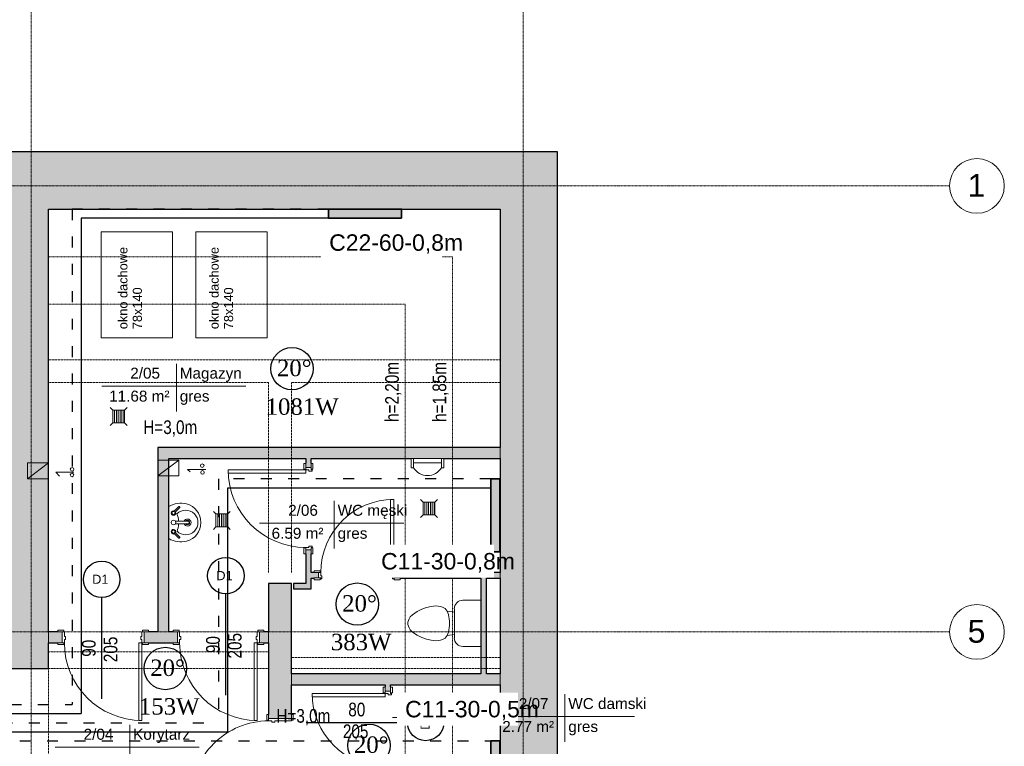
# Model space of a CAD drawing. Header units: inches. Extents: x -112469 to 885939, y -131046 to 286269.
# Tile 102 of 138: x 141208 to 152002, y -106747 to -98788. Entities that reach past the tile are written whole.
import ezdxf

# ---------------------------------------------------------------- set-up
doc = ezdxf.new("R2010")
doc.units = ezdxf.units.IN
doc.header["$MEASUREMENT"] = 0
for name, pattern in [('ACAD_ISO03W100', [30, 12, -18]), ('Aligning Line 1_8_', [0.635, 0.3175, -0.3175]), ('Linia siatki', [0.9925, 0.47, -0.2175, 0.0875, -0.2175]), ('Ukryty', [0.714375, 0.47625, -0.238125])]:
    doc.linetypes.add(name, pattern=pattern)
for name, color, linetype, lineweight in [('_IS_CO grzejniki', 1, 'Continuous', 35), ('_IS_CO opis', 26, 'Continuous', 25), ('_IS_CO powrót', 5, 'ACAD_ISO03W100', 30), ('_IS_CO zasilenie', 1, 'Continuous', 30), ('A-AREA-IDEN', 251, 'Continuous', 9), ('A-DETL', 251, 'Continuous', 9), ('A-DETL-HDLN', 251, 'Ukryty', 9), ('A-DETL-MEDM', 251, 'Continuous', 25), ('A-DETL-THIN', 251, 'Continuous', 9), ('A-DOOR', 251, 'Continuous', 9), ('A-DOOR-FRAM', 251, 'Continuous', 18), ('A-WALL', 251, 'Continuous', 9), ('A-WALL-PATT', 254, 'Continuous', 25), ('G-ANNO-TEXT', 251, 'Continuous', 9), ('I-WALL', 251, 'Continuous', 9), ('P-SANR-FIXT', 251, 'Continuous', 9), ('S-GRID', 251, 'Continuous', 9), ('S-GRID-IDEN', 251, 'Continuous', 9)]:
    doc.layers.add(name, color=color, linetype=linetype, lineweight=lineweight)
doc.styles.add('Arial', font='arial.ttf', dxfattribs={"height": 25})
doc.styles.add('Arial_1', font='arial.ttf', dxfattribs={"height": 12})
doc.styles.add('Arial_3', font='arial.ttf', dxfattribs={"height": 15})
doc.styles.add('Arial_4', font='arial.ttf', dxfattribs={"width": 0.8, "height": 18})
doc.styles.add('krzysiek', font='times.ttf')

# ---------------------------------------------------------------- blocks, each defined once
blk = doc.blocks.new('Etyk_pom_1_mala - Etyk_pom_1_mala-219433-6_Poziom posadzka II pietra')
at = {"layer": 'A-AREA-IDEN'}
for p, q in [((-0.096, 0.144), (-0.096, -0.378)), ((-0.915, -0.101), (0.666, -0.101))]:
    blk.add_line(p, q, dxfattribs=at)
blk = doc.blocks.new('Siatka - M_Symbol siatki - okrąg-11506-6_Poziom posadzka II pietra')
at = {"layer": 'S-GRID-IDEN'}
blk.add_circle((0, 0), 0.3, dxfattribs=at)
blk = doc.blocks.new('Drzwi-wewnętrzne-jednoskrzydłowe-dwupanelowe-drewniane - 800 x 2100mm-716961-6_Poziom posadzka II pietra')
at = {"layer": 'A-DOOR', "lineweight": 18}
for p, q in [((40, 82.7), (36.5, 82.7)), ((36.5, 82.7), (36.5, 2.7)), ((40, 2.7), (40, 82.7)), ((36.5, 2.7), (40, 2.7))]:
    blk.add_line(p, q, dxfattribs=at)
at = {"layer": 'A-DOOR'}
for p, q in [((-40.6, 4.7), (-47.1, 4.7)), ((-47.1, 4.7), (-47.1, 2.7)), ((-47.1, 2.7), (-40.6, 2.7)), ((-40.6, 2.7), (-40.6, 4.7)), ((47.1, 4.7), (40.6, 4.7)), ((40.6, 4.7), (40.6, 2.7)), ((40.6, 2.7), (47.1, 2.7)), ((47.1, 2.7), (47.1, 4.7)), ((-40.6, -3.3), (-47.1, -3.3)), ((-47.1, -3.3), (-47.1, -5.3)), ((-47.1, -5.3), (-40.6, -5.3)), ((-40.6, -5.3), (-40.6, -3.3)), ((47.1, -3.3), (40.6, -3.3)), ((40.6, -3.3), (40.6, -5.3)), ((40.6, -5.3), (47.1, -5.3)), ((47.1, -5.3), (47.1, -3.3))]:
    blk.add_line(p, q, dxfattribs=at)
blk.add_arc((40, 2.7), 80, 90, 180, dxfattribs=at)
at = {"layer": 'A-DOOR-FRAM'}
for p, q in [((-40, 2.7), (-42.5, 2.7)), ((-42.5, 2.7), (-42.5, -3.3)), ((-40, -0.8), (-40, 2.7)), ((40, 2.7), (40, -0.8)), ((42.5, 2.7), (40, 2.7)), ((42.5, -3.3), (42.5, 2.7)), ((-42.5, -3.3), (-40, -3.3)), ((-38.7, -0.8), (-40, -0.8)), ((-40, -3.3), (-40, -4.3)), ((-40, -4.3), (-38.7, -4.3)), ((-38.7, -4.3), (-38.7, -0.8)), ((40, -0.8), (38.7, -0.8)), ((38.7, -0.8), (38.7, -4.3)), ((38.7, -4.3), (40, -4.3)), ((40, -4.3), (40, -3.3)), ((40, -3.3), (42.5, -3.3))]:
    blk.add_line(p, q, dxfattribs=at)
blk = doc.blocks.new('Pisuar - ścienny - 3D - Pisuar - ścienny - 3D-716118-6_Poziom posadzka II pietra')
at = {"layer": 'P-SANR-FIXT'}
for p, q in [((-26.1, 16.2), (-28.7, 16.2)), ((-28.7, 16.2), (-28.7, 6)), ((-26.1, 16.2), (-26.1, 6)), ((6.9, 16.2), (4.3, 16.2)), ((4.3, 16.2), (4.3, 6)), ((6.9, 6), (6.9, 16.2)), ((-28.7, 6), (6.9, 6)), ((4.3, 10.7), (-26.1, 10.7)), ((-26.1, 10.7), (-26.1, 6)), ((4.3, 6), (4.3, 10.7))]:
    blk.add_line(p, q, dxfattribs=at)
blk.add_arc((-10.9, 7), 17.8, 31.0027, 148.9973, dxfattribs=at)
blk = doc.blocks.new('Drzwi-wewnętrzne-jednoskrzydłowe-dwupanelowe-drewniane - 900 x 2100mm-721553-6_Poziom posadzka II pietra')
at = {"layer": 'A-DOOR', "lineweight": 18}
for p, q in [((42.5, 87.7), (39, 87.7)), ((39, 87.7), (39, 2.7)), ((42.5, 2.7), (42.5, 87.7)), ((39, 2.7), (42.5, 2.7))]:
    blk.add_line(p, q, dxfattribs=at)
at = {"layer": 'A-DOOR'}
for p, q in [((-43.1, 4.7), (-49.6, 4.7)), ((-49.6, 4.7), (-49.6, 2.7)), ((-49.6, 2.7), (-43.1, 2.7)), ((-43.1, 2.7), (-43.1, 4.7)), ((49.6, 4.7), (43.1, 4.7)), ((43.1, 4.7), (43.1, 2.7)), ((43.1, 2.7), (49.6, 2.7)), ((49.6, 2.7), (49.6, 4.7)), ((-43.1, -3.3), (-49.6, -3.3)), ((-49.6, -3.3), (-49.6, -5.3)), ((-49.6, -5.3), (-43.1, -5.3)), ((-43.1, -5.3), (-43.1, -3.3)), ((49.6, -3.3), (43.1, -3.3)), ((43.1, -3.3), (43.1, -5.3)), ((43.1, -5.3), (49.6, -5.3)), ((49.6, -5.3), (49.6, -3.3))]:
    blk.add_line(p, q, dxfattribs=at)
blk.add_arc((42.5, 2.7), 85, 90, 180, dxfattribs=at)
at = {"layer": 'A-DOOR-FRAM'}
for p, q in [((-42.5, 2.7), (-45, 2.7)), ((-45, 2.7), (-45, -3.3)), ((-42.5, -0.8), (-42.5, 2.7)), ((42.5, 2.7), (42.5, -0.8)), ((45, 2.7), (42.5, 2.7)), ((45, -3.3), (45, 2.7)), ((-45, -3.3), (-42.5, -3.3)), ((-41.2, -0.8), (-42.5, -0.8)), ((-42.5, -3.3), (-42.5, -4.3)), ((-42.5, -4.3), (-41.2, -4.3)), ((-41.2, -4.3), (-41.2, -0.8)), ((42.5, -0.8), (41.2, -0.8)), ((41.2, -0.8), (41.2, -4.3)), ((41.2, -4.3), (42.5, -4.3)), ((42.5, -4.3), (42.5, -3.3)), ((42.5, -3.3), (45, -3.3))]:
    blk.add_line(p, q, dxfattribs=at)
blk = doc.blocks.new('Muszla klozetowa domowa - 3D - Muszla klozetowa domowa - 3D-336748-6_Poziom posadzka II pietra')
at = {"layer": 'P-SANR-FIXT'}
for p, q in [((-25.3, 29.8), (-25.3, 49.5)), ((25.3, 49.5), (25.3, 29.8)), ((-13.2, 12.7), (-16.3, 10.2)), ((15.9, 20.4), (-15.9, 20.4)), ((-12.3, 20.4), (-13.2, 12.7)), ((-9.7, 14), (-13.2, 12.7)), ((-2.5, 15.2), (-9.7, 14)), ((2.5, 15.2), (-2.5, 15.2)), ((9.7, 14), (2.5, 15.2)), ((13.2, 12.7), (9.7, 14)), ((12.3, 20.4), (13.2, 12.7)), ((16.3, 10.2), (13.2, 12.7)), ((-18.8, 2.5), (-19.1, 0)), ((-19.1, 0), (-18.6, -5.1)), ((-18.4, 5.1), (-18.8, 2.5)), ((-17.7, 7.6), (-18.4, 5.1)), ((-16.3, 10.2), (-17.7, 7.6)), ((17.7, 7.6), (16.3, 10.2)), ((18.4, 5.1), (17.7, 7.6)), ((18.8, 2.5), (18.4, 5.1)), ((18.6, -5.1), (19.1, 0)), ((19.1, 0), (18.8, 2.5)), ((-18.6, -5.1), (-17.2, -10.2)), ((-17.2, -10.2), (-15.4, -15.2)), ((15.4, -15.2), (17.2, -10.2)), ((17.2, -10.2), (18.6, -5.1)), ((-15.4, -15.2), (-13, -20.3)), ((-13, -20.3), (-9.5, -25.4)), ((9.5, -25.4), (13, -20.3)), ((13, -20.3), (15.4, -15.2)), ((-9.5, -25.4), (-7, -27.9)), ((-7, -27.9), (-4.8, -29.2)), ((-4.8, -29.2), (-1.3, -30.5)), ((-1.3, -30.5), (1.3, -30.5)), ((1.3, -30.5), (4.8, -29.2)), ((4.8, -29.2), (7, -27.9)), ((7, -27.9), (9.5, -25.4))]:
    blk.add_line(p, q, dxfattribs=at)
for centre, start, end in [((-15.9, 29.8), 180, 270), ((15.9, 29.8), 270, 360)]:
    blk.add_arc(centre, 9.46, start, end, dxfattribs=at)
blk = doc.blocks.new('Lavabo mural - 05 - 440mm x 350mm-346807-6_Poziom posadzka II pietra')
at = {"layer": 'P-SANR-FIXT'}
for p, q in [((-17.2, -11), (-11.7, -5.6)), ((-16.1, -12.1), (-10.7, -6.7)), ((-1.5, -21.5), (-1.5, -7.1)), ((1.5, -21.5), (1.5, -7.1)), ((16.4, -12.1), (11, -6.7)), ((17.5, -11), (12, -5.6))]:
    blk.add_line(p, q, dxfattribs=at)
for centre, radius, start, end in [((5.3, -13.1), 26.4, 150.3649, 193.6351), ((-5.3, -13.1), 26.4, 346.3649, 29.6351), ((0, -18.4), 13.5, 135.4629, 45.0556), ((-10.1, -5.1), 2.5, 0, 180), ((-10.1, -5.1), 2.5, 180, 207.0533), ((-10.1, -5.1), 1.7, 360, 180), ((-10.1, -5.1), 1.7, 180, 198.0596), ((-10.1, -5.1), 1.7, 198.0596, 360), ((-10.1, -5.1), 2.5, 242.9467, 0), ((-0.2, 16), 26.7, 249.1986, 267.1093), ((0, -5.1), 2.5, 0, 180), ((0, -5.1), 2.5, 180, 0), ((-0.2, 16), 26.7, 273.5606, 291.3199), ((10.4, -5.1), 2.5, 360, 180), ((10.4, -5.1), 2.5, 180, 297.0533), ((10.4, -5.1), 1.7, 0, 180), ((10.4, -5.1), 1.7, 180, 0), ((10.4, -5.1), 2.5, 332.9467, 360), ((-0.6, -14.5), 20.4, 193.6351, 271.6558), ((0, -20.4), 3.86, 112.8828, 180), ((0, -20.4), 3.86, 180, 360), ((0, -20.4), 2.35, 129.6826, 180), ((0, -20.4), 2.35, 180, 360), ((0.6, -14.5), 20.4, 268.3442, 346.3649), ((0, -20.4), 3.86, 360, 67.1178), ((0, -20.4), 2.35, 360, 50.3185)]:
    blk.add_arc(centre, radius, start, end, dxfattribs=at)
for centre, major_axis, ratio, start_param, end_param in [((-16.6, -11.6), (-0.545, 0.545), 0.274309, 0, 3.141593), ((0, -21.5), (-1.5, 0), 0.428525, 0, 3.141593), ((17, -11.6), (0.545, 0.545), 0.274309, 3.141593, 6.283185)]:
    blk.add_ellipse(centre, major_axis=major_axis, ratio=ratio, start_param=start_param, end_param=end_param, dxfattribs=at)
blk = doc.blocks.new('Drzwi-wewnętrzne-jednoskrzydłowe-dwupanelowe-drewniane - 900 x 2100mm-634629-6_Poziom posadzka II pietra')
at = {"layer": 'A-DOOR'}
for p, q in [((-49.6, 8.3), (-43.1, 8.3)), ((-49.6, 6.3), (-49.6, 8.3)), ((-43.1, 6.3), (-49.6, 6.3)), ((-43.1, 8.3), (-43.1, 6.3)), ((43.1, 8.3), (49.6, 8.3)), ((43.1, 6.3), (43.1, 8.3)), ((49.6, 6.3), (43.1, 6.3)), ((49.6, 8.3), (49.6, 6.3)), ((-49.6, -5.7), (-43.1, -5.7)), ((-49.6, -7.7), (-49.6, -5.7)), ((-43.1, -7.7), (-49.6, -7.7)), ((-43.1, -5.7), (-43.1, -7.7)), ((43.1, -5.7), (49.6, -5.7)), ((43.1, -7.7), (43.1, -5.7)), ((49.6, -7.7), (43.1, -7.7)), ((49.6, -5.7), (49.6, -7.7))]:
    blk.add_line(p, q, dxfattribs=at)
at = {"layer": 'A-DOOR', "lineweight": 18}
for p, q in [((39, -5.7), (42.5, -5.7)), ((39, -90.7), (39, -5.7)), ((42.5, -5.7), (42.5, -90.7)), ((42.5, -90.7), (39, -90.7))]:
    blk.add_line(p, q, dxfattribs=at)
at = {"layer": 'A-DOOR'}
blk.add_arc((42.5, -5.7), 85, 180, 270, dxfattribs=at)
at = {"layer": 'A-DOOR-FRAM'}
for p, q in [((-45, 6.3), (-42.5, 6.3)), ((-45, -5.7), (-45, 6.3)), ((-42.5, 6.3), (-42.5, 1.3)), ((-42.5, 1.3), (-41.2, 1.3)), ((-41.2, 1.3), (-41.2, -2.2)), ((41.2, 1.3), (42.5, 1.3)), ((41.2, -2.2), (41.2, 1.3)), ((42.5, 6.3), (45, 6.3)), ((42.5, 1.3), (42.5, 6.3)), ((45, 6.3), (45, -5.7)), ((-42.5, -5.7), (-45, -5.7)), ((-42.5, -2.2), (-42.5, -5.7)), ((-41.2, -2.2), (-42.5, -2.2)), ((42.5, -2.2), (41.2, -2.2)), ((42.5, -5.7), (42.5, -2.2)), ((45, -5.7), (42.5, -5.7))]:
    blk.add_line(p, q, dxfattribs=at)
blk = doc.blocks.new('Drzwi-wewnętrzne-jednoskrzydłowe-dwupanelowe-drewniane - 900 x 2100mm-621300-6_Poziom posadzka II pietra')
at = {"layer": 'A-DOOR'}
for p, q in [((-49.6, 14.8), (-43.1, 14.8)), ((-49.6, 12.8), (-49.6, 14.8)), ((-43.1, 12.8), (-49.6, 12.8)), ((-43.1, 14.8), (-43.1, 12.8)), ((43.1, 14.8), (49.6, 14.8)), ((43.1, 12.8), (43.1, 14.8)), ((49.6, 12.8), (43.1, 12.8)), ((49.6, 14.8), (49.6, 12.8)), ((-49.6, -12.2), (-43.1, -12.2)), ((-49.6, -14.2), (-49.6, -12.2)), ((-43.1, -14.2), (-49.6, -14.2)), ((-43.1, -12.2), (-43.1, -14.2)), ((43.1, -12.2), (49.6, -12.2)), ((43.1, -14.2), (43.1, -12.2)), ((49.6, -14.2), (43.1, -14.2)), ((49.6, -12.2), (49.6, -14.2))]:
    blk.add_line(p, q, dxfattribs=at)
at = {"layer": 'A-DOOR', "lineweight": 18}
for p, q in [((39, -12.2), (42.5, -12.2)), ((39, -97.2), (39, -12.2)), ((42.5, -12.2), (42.5, -97.2)), ((42.5, -97.2), (39, -97.2))]:
    blk.add_line(p, q, dxfattribs=at)
at = {"layer": 'A-DOOR'}
blk.add_arc((42.5, -12.2), 85, 180, 270, dxfattribs=at)
at = {"layer": 'A-DOOR-FRAM'}
for p, q in [((-45, 12.8), (-42.5, 12.8)), ((-45, -12.2), (-45, 12.8)), ((-42.5, 12.8), (-42.5, -5.2)), ((42.5, 12.8), (45, 12.8)), ((42.5, -5.2), (42.5, 12.8)), ((45, 12.8), (45, -12.2)), ((-42.5, -5.2), (-41.2, -5.2)), ((-42.5, -8.7), (-42.5, -12.2)), ((-41.2, -8.7), (-42.5, -8.7)), ((-41.2, -5.2), (-41.2, -8.7)), ((41.2, -5.2), (42.5, -5.2)), ((41.2, -8.7), (41.2, -5.2)), ((42.5, -8.7), (41.2, -8.7)), ((42.5, -12.2), (42.5, -8.7)), ((-42.5, -12.2), (-45, -12.2)), ((45, -12.2), (42.5, -12.2))]:
    blk.add_line(p, q, dxfattribs=at)
blk = doc.blocks.new('2 PIĘTRO')
at = {"layer": 'A-WALL-PATT', "lineweight": 9}
h = blk.add_hatch(color=251, dxfattribs=at)
h.paths.add_polyline_path([(203553.54, -4975.71), (203733.54, -4975.71), (203733.54, -4345.71), (202753.54, -4345.71), (202753.54, -4975.71)])
h.paths.add_polyline_path([(199733.07, -4975.71), (200378.94, -4975.71), (200378.94, -4345.71), (198733.54, -4345.71), (198733.54, -4975.71)])
for points in [[(208903.54, -4975.71), (208903.54, -4345.71), (203733.54, -4345.71), (203733.54, -4975.71), (204721.69, -4975.71)], [(209533.54, -19445.71), (209533.54, -4345.71), (208903.54, -4345.71), (208903.54, -19445.71)], [(205153.54, -9605.71), (205273.54, -9605.71), (205273.54, -7585.71), (205153.54, -7585.71), (205153.54, -9567.62)], [(208261.2, -7705.71), (208903.54, -7705.71), (208903.54, -7585.71), (205273.54, -7585.71), (205273.54, -7705.71), (208047.43, -7705.71)], [(208753.54, -10065.71), (208753.54, -9015.71), (208693.54, -9015.71), (208693.54, -10065.71)], [(206638.54, -9135.71), (206833.54, -9135.71), (206833.54, -9075.71), (206638.54, -9075.71)], [(207703.54, -10185.71), (208903.54, -10185.71), (208903.54, -10065.71), (206616.84, -10065.71), (206616.84, -10185.71), (207643.54, -10185.71)]]:
    blk.add_hatch(color=251, dxfattribs=at).paths.add_polyline_path(points)
h = blk.add_hatch(color=251, dxfattribs=at)
h.paths.add_polyline_path([(203753.54, -19445.71), (203953.54, -19445.71), (203953.54, -12155.71), (203553.54, -12155.71), (203553.54, -19445.71)])
h.paths.add_polyline_path([(203553.54, -9885.71), (203953.54, -9885.71), (203953.54, -4975.71), (203553.54, -4975.71), (203553.54, -9567.62)])
h = blk.add_hatch(color=251, dxfattribs=at)
h.paths.add_polyline_path([(206833.54, -9075.71), (206833.54, -8705.71), (206773.54, -8705.71), (206773.54, -9075.71)])
h.paths.add_polyline_path([(206808.54, -7805.71), (206833.54, -7805.71), (206833.54, -7705.71), (206773.54, -7705.71), (206773.54, -7805.71)])
h = blk.add_hatch(color=251, dxfattribs=at)
h.paths.add_polyline_path([(208903.54, -9015.71), (208903.54, -8955.71), (207763.54, -8955.71), (207763.54, -9015.71), (208753.54, -9015.71)])
h.paths.add_polyline_path([(206833.54, -9015.71), (206913.54, -9015.71), (206913.54, -8955.71), (206833.54, -8955.71)])
h = blk.add_hatch(color=251, dxfattribs=at)
h.paths.add_polyline_path([(206366.84, -12155.71), (206616.84, -12155.71), (206616.84, -11455.71), (206366.84, -11455.71), (206366.84, -11755.71)])
h.paths.add_polyline_path([(206436.76, -10555.71), (206616.84, -10555.71), (206616.84, -9075.71), (206366.84, -9075.71), (206366.84, -10555.71), (206401.84, -10555.71)])
h = blk.add_hatch(color=251, dxfattribs=at)
h.paths.add_polyline_path([(206366.84, -9725.71), (206366.84, -9605.71), (206266.84, -9605.71), (206266.84, -9725.71), (206313.19, -9725.71)])
h.paths.add_polyline_path([(203953.54, -9725.71), (204103.54, -9725.71), (204103.54, -9605.71), (203953.54, -9605.71), (203953.54, -9655.78)])
h.paths.add_polyline_path([(205049.89, -9725.71), (205366.84, -9725.71), (205366.84, -9605.71), (205003.54, -9605.71), (205003.54, -9725.71)])
h = blk.add_hatch(color=251, dxfattribs=at)
h.paths.add_polyline_path([(203953.54, -10005.71), (203953.54, -9885.71), (201208.54, -9885.71), (201208.54, -10005.71), (203058.81, -10005.71)])
h.paths.add_polyline_path([(200262.19, -10005.71), (200308.54, -10005.71), (200308.54, -9885.71), (200133.54, -9885.71), (200133.54, -10005.71)])
h = blk.add_hatch(color=251, dxfattribs=at)
h.paths.add_polyline_path([(207643.54, -11755.71), (207703.54, -11755.71), (207703.54, -11105.71), (207643.54, -11105.71), (207643.54, -11152.06)])
h.paths.add_polyline_path([(207703.54, -10255.71), (207703.54, -10185.71), (207643.54, -10185.71), (207643.54, -10255.71), (207678.54, -10255.71)])
at = {"layer": 'A-AREA-IDEN', "color": 251}
blk.add_line((207724.96, -10544.9), (208795.74, -10544.9), dxfattribs=at)
at = {"layer": 'A-DETL', "color": 251, "linetype": 'Aligning Line 1_8_'}
for p, q in [((208383.54, -5495.71), (203953.54, -5495.71)), ((208383.54, -5495.71), (208383.54, -18925.71)), ((207863.54, -6015.71), (203953.54, -6015.71)), ((207863.54, -6015.71), (207863.54, -18405.71))]:
    blk.add_line(p, q, dxfattribs=at)
at = {"layer": 'A-DETL', "color": 251, "lineweight": 18}
for p, q in [((203953.54, -7755.71), (203723.54, -7927.8)), ((203723.54, -7755.71), (203723.54, -7927.8)), ((203953.54, -7755.71), (203723.54, -7755.71)), ((203953.54, -7927.8), (203953.54, -7755.71)), ((205383.54, -7725.71), (205153.54, -7897.8)), ((205153.54, -7725.71), (205153.54, -7897.8)), ((205383.54, -7725.71), (205153.54, -7725.71)), ((205383.54, -7897.8), (205383.54, -7725.71)), ((204033.54, -7856.1), (204075.97, -7898.52)), ((204033.54, -7856.1), (204233.54, -7856.1)), ((205477.23, -7826.1), (205505.52, -7854.38)), ((205677.23, -7826.1), (205477.23, -7826.1)), ((205477.23, -7826.1), (205677.23, -7826.1)), ((203953.54, -7927.8), (203723.54, -7927.8)), ((205383.54, -7897.8), (205153.54, -7897.8))]:
    blk.add_line(p, q, dxfattribs=at)
for centre in [(205638.95, -7784.67), (204211.69, -7887.19), (204212.62, -7824.81), (205642.17, -7859.62)]:
    blk.add_circle(centre, 20, dxfattribs=at)
at = {"layer": 'A-DETL-HDLN', "color": 251}
for p, q in [((208903.54, -6625.71), (203953.54, -6625.71)), ((206366.84, -6875.71), (203953.54, -6875.71)), ((206366.84, -8955.71), (206366.84, -6875.71)), ((206616.84, -6875.71), (208903.54, -6875.71)), ((206616.84, -8955.71), (206616.84, -6875.71)), ((203953.54, -9825.71), (206366.84, -9825.71)), ((206616.84, -9885.71), (208903.54, -9885.71)), ((203953.54, -10005.71), (206366.84, -10005.71)), ((203953.54, -10005.71), (203953.54, -11755.71)), ((206616.84, -10005.71), (208903.54, -10005.71))]:
    blk.add_line(p, q, dxfattribs=at)
at = {"layer": 'A-DETL-MEDM', "color": 251}
for p, q in [((204537.17, -10340.71), (204537.17, -9230.71)), ((205898.32, -10300.71), (205898.32, -9190.71)), ((206778.28, -10597.83), (207888.28, -10597.83))]:
    blk.add_line(p, q, dxfattribs=at)
for centre in [(204537.17, -9030.71), (205898.32, -8990.71), (208088.28, -10597.83)]:
    blk.add_circle(centre, 200, dxfattribs=at)
at = {"layer": 'A-DETL-THIN', "color": 251}
for p, q in [((204532.14, -6385), (204532.14, -5225)), ((204532.14, -5225), (205312.14, -5225)), ((205312.14, -5225), (205312.14, -6385)), ((205569.68, -6385), (205569.68, -5225)), ((205569.68, -5225), (206349.68, -5225)), ((206349.68, -5225), (206349.68, -6385)), ((205312.14, -6385), (204532.14, -6385)), ((206349.68, -6385), (205569.68, -6385)), ((204658.37, -7175.52), (204630.09, -7147.24)), ((204658.37, -7316.12), (204658.37, -7175.52)), ((204658.37, -7175.52), (204786.59, -7175.52)), ((204678.37, -7175.52), (204678.37, -7316.12)), ((204698.37, -7175.52), (204698.37, -7316.12)), ((204718.37, -7175.52), (204718.37, -7316.12)), ((204738.37, -7175.52), (204738.37, -7316.12)), ((204758.37, -7175.52), (204758.37, -7316.12)), ((204778.37, -7175.52), (204778.37, -7316.12)), ((204786.59, -7175.52), (204814.87, -7147.24)), ((204786.59, -7175.52), (204786.59, -7316.12)), ((204658.37, -7316.12), (204630.09, -7344.41)), ((204786.59, -7316.12), (204658.37, -7316.12)), ((204786.59, -7316.12), (204814.87, -7344.41)), ((208060.02, -8183.99), (208031.74, -8155.71)), ((208060.02, -8324.59), (208060.02, -8183.99)), ((208060.02, -8183.99), (208188.24, -8183.99)), ((208080.02, -8183.99), (208080.02, -8324.59)), ((208100.02, -8183.99), (208100.02, -8324.59)), ((208120.02, -8183.99), (208120.02, -8324.59)), ((208140.02, -8183.99), (208140.02, -8324.59)), ((208160.02, -8183.99), (208160.02, -8324.59)), ((208180.02, -8183.99), (208180.02, -8324.59)), ((208188.24, -8183.99), (208216.52, -8155.71)), ((208188.24, -8183.99), (208188.24, -8324.59)), ((205790.02, -8313.99), (205761.74, -8285.71)), ((205918.24, -8313.99), (205946.52, -8285.71)), ((205790.02, -8454.59), (205790.02, -8313.99)), ((205790.02, -8313.99), (205918.24, -8313.99)), ((205810.02, -8313.99), (205810.02, -8454.59)), ((205830.02, -8313.99), (205830.02, -8454.59)), ((205850.02, -8313.99), (205850.02, -8454.59)), ((205870.02, -8313.99), (205870.02, -8454.59)), ((205890.02, -8313.99), (205890.02, -8454.59)), ((205910.02, -8313.99), (205910.02, -8454.59)), ((205918.24, -8313.99), (205918.24, -8454.59)), ((208060.02, -8324.59), (208031.74, -8352.87)), ((208188.24, -8324.59), (208060.02, -8324.59)), ((208188.24, -8324.59), (208216.52, -8352.87)), ((205790.02, -8454.59), (205761.74, -8482.87)), ((205918.24, -8454.59), (205790.02, -8454.59)), ((205918.24, -8454.59), (205946.52, -8482.87))]:
    blk.add_line(p, q, dxfattribs=at)
at = {"layer": 'A-WALL', "color": 251, "lineweight": 25}
for p, q in [((209533.54, -4345.71), (202753.54, -4345.71)), ((209533.54, -20075.71), (209533.54, -4345.71)), ((203953.54, -4975.71), (208903.54, -4975.71)), ((208903.54, -4975.71), (208903.54, -7585.71)), ((208903.54, -7585.71), (205153.54, -7585.71)), ((205153.54, -7585.71), (205153.54, -9605.71)), ((205273.54, -7705.71), (206773.54, -7705.71)), ((205273.54, -9605.71), (205273.54, -7705.71)), ((206773.54, -7705.71), (206773.54, -7759.36)), ((206833.54, -7759.36), (206833.54, -7705.71)), ((206833.54, -7705.71), (207930.49, -7705.71)), ((208286.6, -7705.71), (208903.54, -7705.71)), ((208903.54, -7705.71), (208903.54, -8955.71)), ((206773.54, -8752.06), (206773.54, -9075.71)), ((206833.54, -8955.71), (206833.54, -8752.06)), ((206867.19, -8955.71), (206833.54, -8955.71)), ((208903.54, -8955.71), (207809.89, -8955.71)), ((206833.54, -9135.71), (206833.54, -9015.71)), ((206833.54, -9015.71), (206867.19, -9015.71)), ((207809.89, -9015.71), (208693.54, -9015.71)), ((208693.54, -9015.71), (208693.54, -10065.71)), ((208753.54, -10065.71), (208753.54, -9015.71)), ((208753.54, -9015.71), (208903.54, -9015.71)), ((208903.54, -9015.71), (208903.54, -10065.71)), ((206616.84, -9075.71), (206366.84, -9075.71)), ((206366.84, -9075.71), (206366.84, -9605.71)), ((206616.84, -10065.71), (206616.84, -9075.71)), ((206638.54, -9075.71), (206638.54, -9135.71)), ((206773.54, -9075.71), (206638.54, -9075.71)), ((206638.54, -9135.71), (206833.54, -9135.71)), ((204057.19, -9605.71), (203953.54, -9605.71)), ((205153.54, -9605.71), (205049.89, -9605.71)), ((205320.49, -9605.71), (205273.54, -9605.71)), ((206366.84, -9605.71), (206313.19, -9605.71)), ((203953.54, -9725.71), (204057.19, -9725.71)), ((205049.89, -9725.71), (205320.49, -9725.71)), ((206313.19, -9725.71), (206366.84, -9725.71)), ((206366.84, -9725.71), (206366.84, -10509.36)), ((203953.54, -10005.71), (203953.54, -9885.71)), ((201254.89, -10005.71), (203953.54, -10005.71)), ((208693.54, -10065.71), (206616.84, -10065.71)), ((208903.54, -10065.71), (208753.54, -10065.71)), ((206616.84, -10185.71), (207643.54, -10185.71)), ((206616.84, -10509.36), (206616.84, -10185.71)), ((207643.54, -10185.71), (207643.54, -10209.36)), ((207703.54, -10209.36), (207703.54, -10185.71)), ((207703.54, -10185.71), (208903.54, -10185.71)), ((208903.54, -10185.71), (208903.54, -11755.71))]:
    blk.add_line(p, q, dxfattribs=at)
at = {"layer": 'A-WALL', "color": 251}
for p, q in [((208903.54, -7705.71), (208903.54, -7585.71)), ((208903.54, -9015.71), (208903.54, -8955.71)), ((203953.54, -9605.71), (203953.54, -9725.71)), ((206366.84, -9725.71), (206366.84, -9605.71)), ((206616.84, -10065.71), (206616.84, -10185.71)), ((208903.54, -10185.71), (208903.54, -10065.71))]:
    blk.add_line(p, q, dxfattribs=at)
at = {"layer": 'I-WALL', "color": 251, "lineweight": 25}
for p, q in [((203953.54, -9605.71), (203953.54, -4975.71)), ((203953.54, -9885.71), (203953.54, -9725.71))]:
    blk.add_line(p, q, dxfattribs=at)
at = {"layer": 'S-GRID', "color": 251, "linetype": 'Linia siatki'}
for p, q in [((203763.54, -349.63), (203763.54, -23392.42)), ((209158.54, -349.63), (209158.54, -23392.42)), ((178601.56, -4720.71), (213831.77, -4720.71)), ((178601.56, -9605.71), (213831.77, -9605.71))]:
    blk.add_line(p, q, dxfattribs=at)
at = {"layer": 'A-AREA-IDEN', "color": 251, "xscale": 999.9999999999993, "yscale": 999.9999999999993, "zscale": 999.9999999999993}
for p in [(205452.03, -6813.2), (207183.03, -8315.66), (209711.18, -10432.7), (204941.02, -10769.2)]:
    blk.add_blockref('Etyk_pom_1_mala - Etyk_pom_1_mala-219433-6_Poziom posadzka II pietra', p, dxfattribs=at)
at = {"layer": 'A-DOOR', "color": 251, "xscale": 10, "yscale": 10, "zscale": 10}
for name, p, rotation in [('Drzwi-wewnętrzne-jednoskrzydłowe-dwupanelowe-drewniane - 900 x 2100mm-721553-6_Poziom posadzka II pietra', (206800.37, -8255.71), 90), ('Drzwi-wewnętrzne-jednoskrzydłowe-dwupanelowe-drewniane - 800 x 2100mm-716961-6_Poziom posadzka II pietra', (207670.37, -10680.71), 90), ('Drzwi-wewnętrzne-jednoskrzydłowe-dwupanelowe-drewniane - 900 x 2100mm-621300-6_Poziom posadzka II pietra', (206488.66, -11005.71), 270)]:
    blk.add_blockref(name, p, dxfattribs=dict(at, rotation=rotation))
for name, p in [('Drzwi-wewnętrzne-jednoskrzydłowe-dwupanelowe-drewniane - 800 x 2100mm-716961-6_Poziom posadzka II pietra', (207338.54, -8982.53)), ('Drzwi-wewnętrzne-jednoskrzydłowe-dwupanelowe-drewniane - 900 x 2100mm-634629-6_Poziom posadzka II pietra', (204553.54, -9668.88)), ('Drzwi-wewnętrzne-jednoskrzydłowe-dwupanelowe-drewniane - 900 x 2100mm-634629-6_Poziom posadzka II pietra', (205816.84, -9668.88))]:
    blk.add_blockref(name, p, dxfattribs=at)
at = {"layer": 'P-SANR-FIXT', "color": 251, "xscale": 10, "yscale": 10, "zscale": 10}
for name, p, rotation in [('Pisuar - ścienny - 3D - Pisuar - ścienny - 3D-716118-6_Poziom posadzka II pietra', (207999.73, -7645.71), 180), ('Lavabo mural - 05 - 440mm x 350mm-346807-6_Poziom posadzka II pietra', (205273.54, -8408.08), 89.99999999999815), ('Muszla klozetowa domowa - 3D - Muszla klozetowa domowa - 3D-336748-6_Poziom posadzka II pietra', (208198.85, -9512.31), 269.9999999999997)]:
    blk.add_blockref(name, p, dxfattribs=dict(at, rotation=rotation))
at = {"layer": 'A-AREA-IDEN', "color": 251, "char_height": 120, "attachment_point": 1, "style": 'Arial_1'}
for s, insert, width in [('2/05', (204850.12, -6711.49), 424.8944), ('Magazyn', (205392.9, -6711.49), 881.8562), ('11.68 m²', (204618.76, -6963.2), 857.8056), ('gres', (205392.9, -6963.2), 424.8944), ('WC męski', (207123.91, -8213.95), 1036.1141), ('2/06', (206581.12, -8213.95), 424.8944), ('6.59 m²', (206399.76, -8465.66), 737.5525), ('gres', (207123.91, -8465.66), 424.8944), ('2/07', (209109.27, -10330.99), 424.8944), ('WC damski', (209652.05, -10330.99), 1138.3962), ('2.77 m²', (208927.91, -10582.7), 737.5525), ('2/04', (204339.11, -10667.48), 424.8944), ('Korytarz', (204881.9, -10667.48), 809.7044), ('gres', (209652.05, -10582.7), 424.8944)]:
    blk.add_mtext(s, dxfattribs=dict(at, insert=insert, width=width))
at = {"layer": 'G-ANNO-TEXT', "color": 251, "attachment_point": 1, "rotation": 90}
for s, insert, char_height, width, style in [('okno dachowe ', (204719.24, -6290.02), 100, 1130.3794, 'Arial_3'), ('okno dachowe ', (205719.24, -6290.02), 100, 1130.3794, 'Arial_3'), ('78x140', (204877.99, -6290.02), 100, 561.1812, 'Arial_3'), ('78x140', (205877.99, -6290.02), 100, 561.1812, 'Arial_3'), ('h=2,20m', (207644.26, -7306.15), 150, 1018.1431, 'Arial_4'), ('h=1,85m', (208164.26, -7306.15), 150, 1018.1431, 'Arial_4'), ('205', (205919.94, -9897.95), 150, 432.9112, 'Arial_4'), ('90', (204320.66, -9878.42), 150, 288.6075, 'Arial_4'), ('205', (204558.79, -9937.95), 150, 432.9112, 'Arial_4'), ('90', (205681.81, -9838.42), 150, 288.6075, 'Arial_4'), ('D3', (208031.88, -10678.32), 100, 216.4556, 'Arial_3')]:
    blk.add_mtext(s, dxfattribs=dict(at, insert=insert, char_height=char_height, width=width, style=style))
at = {"layer": 'G-ANNO-TEXT', "color": 251, "attachment_point": 1}
for s, insert, char_height, width, style in [('H=3,0m', (204992.88, -7288.49), 150, 913.9237, 'Arial_4'), ('D1', (205793.81, -8939.46), 100, 216.4556, 'Arial_3'), ('D1', (204432.66, -8979.46), 100, 216.4556, 'Arial_3'), ('H=3,0m', (206452.02, -10451.21), 150, 913.9237, 'Arial_4'), ('80', (207240.57, -10381.32), 150, 288.6075, 'Arial_4'), ('205', (207181.04, -10619.45), 150, 432.9112, 'Arial_4')]:
    blk.add_mtext(s, dxfattribs=dict(at, insert=insert, char_height=char_height, width=width, style=style))
at = {"layer": 'S-GRID-IDEN', "color": 251, "char_height": 250, "width": 232.4894, "attachment_point": 1, "style": 'Arial', "bg_fill": 3, "box_fill_scale": 1.25, "bg_fill_color": 256, "bg_fill_true_color": 13158600, "bg_fill_transparency": 0}
for s, insert in [('\\fArial|b0|i0|c238|p34|;1', (214029.69, -4589.58)), ('\\fArial|b0|i0|c238|p34|;5', (214029.69, -9474.58))]:
    blk.add_mtext(s, dxfattribs=dict(at, insert=insert))
at = {"layer": 'S-GRID-IDEN', "color": 251, "xscale": 999.9999999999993, "yscale": 999.9999999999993, "zscale": 999.9999999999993, "rotation": 269.9999999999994}
for p in [(214131.77, -4720.71), (214131.77, -9605.71)]:
    blk.add_blockref('Siatka - M_Symbol siatki - okrąg-11506-6_Poziom posadzka II pietra', p, dxfattribs=at)

msp = doc.modelspace()

# ---------------------------------------------------------------- block references
msp.add_blockref('2 PIĘTRO', (-62430, -95888))

# ---------------------------------------------------------------- next in the draw order: hatches: boundary and pattern name
at = {"layer": '_IS_CO grzejniki'}
h = msp.add_hatch(color=256, dxfattribs=at)
h.dxf.hatch_style = 1
edge = h.paths.add_edge_path()
edge.add_line((145395, -100963), (145395, -100863))
edge.add_line((145095, -100863), (144595, -100863))
edge.add_line((144595, -100863), (144595, -100963))
edge.add_line((144595, -100963), (145095, -100963))
h = msp.add_hatch(color=256, dxfattribs=at)
h.dxf.hatch_style = 1
edge = h.paths.add_edge_path()
edge.add_line((146473, -103818), (146373, -103818))
edge.add_line((146373, -104118), (146373, -104618))
edge.add_line((146373, -104618), (146473, -104618))
edge.add_line((146473, -104618), (146473, -104118))
h = msp.add_hatch(color=256, dxfattribs=at)
h.dxf.hatch_style = 1
h.paths.add_polyline_path([(146473, -106689), (146373, -106689), (146373, -107189), (146473, -107189)])

# ---------------------------------------------------------------- next in the draw order: linework, layer by layer
for points in [[(145395, -100963), (145395, -100863), (144595, -100863), (144595, -100963)], [(146473, -103818), (146373, -103818), (146373, -104618), (146473, -104618)], [(146473, -106689), (146373, -106689), (146373, -107189), (146473, -107189)]]:
    msp.add_lwpolyline(points, close=True, dxfattribs=at)
at = {"layer": '_IS_CO opis', "lineweight": -3, "ltscale": 15}
for centre in [(144194, -102611), (144909, -105190), (142805, -105895), (145038, -106737)]:
    msp.add_circle(centre, 232, dxfattribs=at)
at = {"layer": '_IS_CO powrót', "ltscale": 10}
for p, q in [((144595, -100863), (141783, -100863)), ((141783, -100863), (141783, -106289)), ((146373, -103818), (143386, -103818)), ((143386, -103818), (143386, -106489)), ((137508, -106289), (141783, -106289)), ((137408, -106489), (143386, -106489)), ((137308, -106689), (146373, -106689))]:
    msp.add_line(p, q, dxfattribs=at)
at = {"layer": '_IS_CO zasilenie', "ltscale": 10}
for p, q in [((144595, -100963), (141883, -100963)), ((141883, -100963), (141883, -106389)), ((146373, -103918), (143486, -103918)), ((143486, -103918), (143486, -106589)), ((137458, -106389), (141883, -106389)), ((137358, -106589), (143486, -106589))]:
    msp.add_line(p, q, dxfattribs=at)

# ---------------------------------------------------------------- next in the draw order: texts
at = {"layer": '_IS_CO opis', "ltscale": 15, "char_height": 180, "width": 1146.96, "attachment_point": 1, "style": 'Arial', "bg_fill": 2}
for s, insert in [('C22-60-0,8m', (144601, -101139)), ('C11-30-0,5m', (145433, -106250))]:
    msp.add_mtext(s, dxfattribs=dict(at, insert=insert))
at = {"layer": '_IS_CO opis', "ltscale": 15, "char_height": 180, "attachment_point": 1, "style": 'krzysiek'}
for s, insert, width in [('20%%D', (144028, -102513), 380.43), ('1081W', (143904, -102936), 999.97), ('20%%D', (144743, -105092), 380.43), ('383W', (144619, -105515), 999.97), ('20%%D', (142639, -105797), 380.43), ('153W', (142515, -106220), 999.97), ('20%%D', (144872, -106639), 380.43)]:
    msp.add_mtext(s, dxfattribs=dict(at, insert=insert, width=width))

# ---------------------------------------------------------------- next in the draw order: texts
at = {"layer": '_IS_CO opis', "ltscale": 15, "insert": (145170, -104630), "char_height": 180, "width": 1146.96, "attachment_point": 1, "style": 'Arial', "bg_fill": 2}
msp.add_mtext('C11-30-0,8m', dxfattribs=at)

doc.saveas('drawing.dxf')
